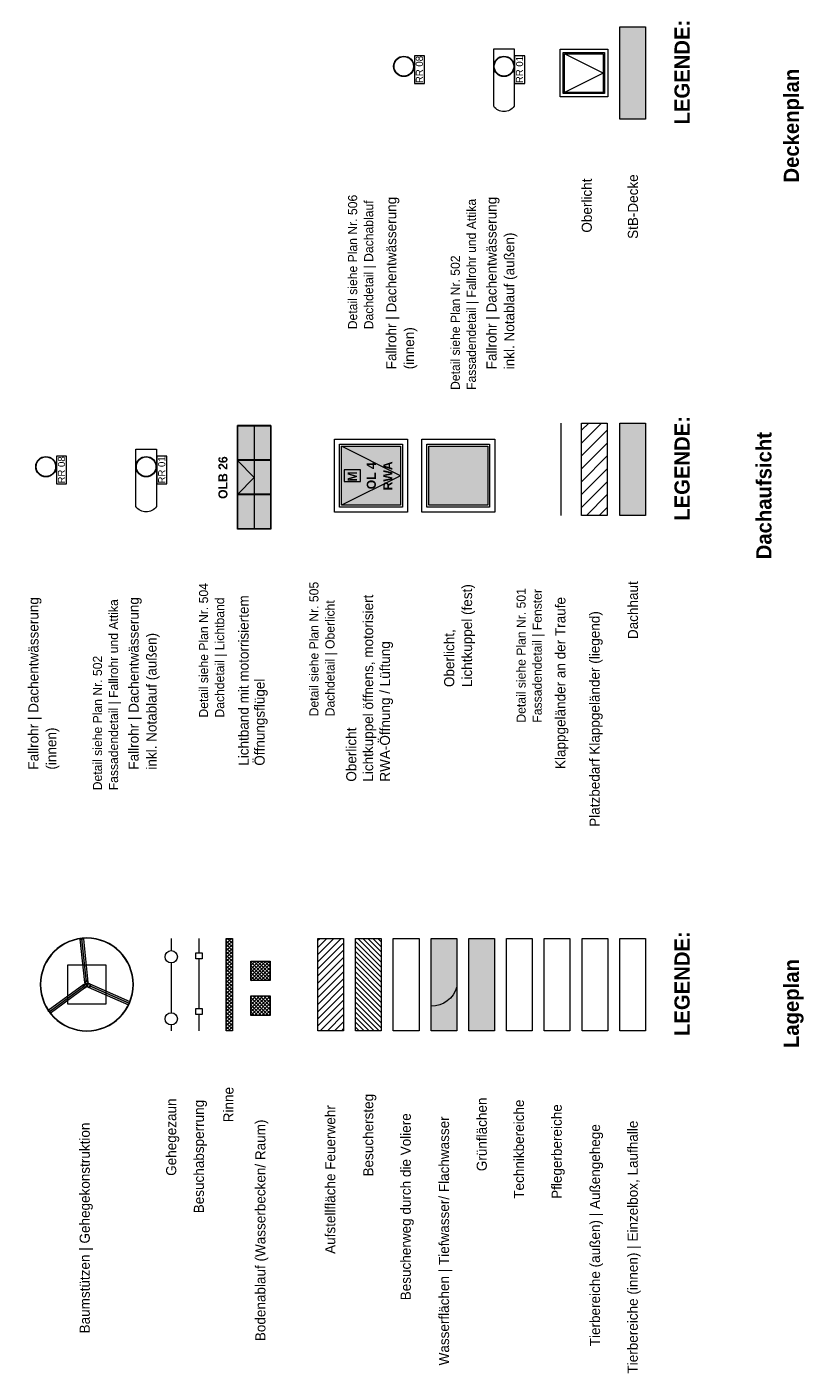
# Model space of a CAD drawing. Extents: x -22247 to 536407, y -187892 to 17509.
# Tile 70 of 75: x 536253 to 536407, y -187668 to -187402. Entities that reach past the tile are written whole.
import ezdxf
from ezdxf.lldxf.tags import DXFTag

# ---------------------------------------------------------------- set-up
doc = ezdxf.new("R2010")
doc.units = 0
doc.header["$LTSCALE"] = 50
doc.layers.get('0').update_dxf_attribs({"lineweight": 25})
doc.styles.add('ERSTELLTER_STIL_2', font='GOTHIC.TTF')
doc.styles.add('ERSTELLTER_STIL_3', font='txt')
tags = doc.linetypes.add('Achse', pattern=[0.004, 0.002, -0.001, 0, -0.001]).pattern_tags.tags
tags[10:11] = [DXFTag(74, 4), DXFTag(75, 0), DXFTag(340, '0'), DXFTag(46, 1.0), DXFTag(50, 0.0), DXFTag(44, 0.0), DXFTag(45, 0.0)]
tags[8:9] = [DXFTag(74, 4), DXFTag(75, 0), DXFTag(340, '0'), DXFTag(46, 1.0), DXFTag(50, 0.0), DXFTag(44, 0.0), DXFTag(45, 0.0)]
tags[6:7] = [DXFTag(74, 4), DXFTag(75, 0), DXFTag(340, '0'), DXFTag(46, 1.0), DXFTag(50, 0.0), DXFTag(44, 0.0), DXFTag(45, 0.0)]
tags[4:5] = [DXFTag(74, 4), DXFTag(75, 0), DXFTag(340, '0'), DXFTag(46, 1.0), DXFTag(50, 0.0), DXFTag(44, 0.0), DXFTag(45, 0.0)]
tags = doc.linetypes.add('Strichlinie', pattern=[0.004, 0.003, -0.001]).pattern_tags.tags
tags[6:7] = [DXFTag(74, 4), DXFTag(75, 0), DXFTag(340, '0'), DXFTag(46, 1.0), DXFTag(50, 0.0), DXFTag(44, 0.0), DXFTag(45, 0.0)]
tags[4:5] = [DXFTag(74, 4), DXFTag(75, 0), DXFTag(340, '0'), DXFTag(46, 1.0), DXFTag(50, 0.0), DXFTag(44, 0.0), DXFTag(45, 0.0)]
tags = doc.linetypes.add('STRICHLINIE_S4', pattern=[0.009, 0.007, -0.002]).pattern_tags.tags
tags[6:7] = [DXFTag(74, 4), DXFTag(75, 0), DXFTag(340, '0'), DXFTag(46, 1.0), DXFTag(50, 0.0), DXFTag(44, 0.0), DXFTag(45, 0.0)]
tags[4:5] = [DXFTag(74, 4), DXFTag(75, 0), DXFTag(340, '0'), DXFTag(46, 1.0), DXFTag(50, 0.0), DXFTag(44, 0.0), DXFTag(45, 0.0)]
tags = doc.linetypes.add('Strichpunktlinie', pattern=[1.340556, 0.705556, -0.352778, 0, -0.282222]).pattern_tags.tags
tags[10:11] = [DXFTag(74, 4), DXFTag(75, 0), DXFTag(340, '0'), DXFTag(46, 1.0), DXFTag(50, 0.0), DXFTag(44, 0.0), DXFTag(45, 0.0)]
tags[8:9] = [DXFTag(74, 4), DXFTag(75, 0), DXFTag(340, '0'), DXFTag(46, 1.0), DXFTag(50, 0.0), DXFTag(44, 0.0), DXFTag(45, 0.0)]
tags[6:7] = [DXFTag(74, 4), DXFTag(75, 0), DXFTag(340, '0'), DXFTag(46, 1.0), DXFTag(50, 0.0), DXFTag(44, 0.0), DXFTag(45, 0.0)]
tags[4:5] = [DXFTag(74, 4), DXFTag(75, 0), DXFTag(340, '0'), DXFTag(46, 1.0), DXFTag(50, 0.0), DXFTag(44, 0.0), DXFTag(45, 0.0)]
tags = doc.linetypes.add('Untersicht', pattern=[0.4, 0.3, -0.1]).pattern_tags.tags
tags[6:7] = [DXFTag(74, 4), DXFTag(75, 0), DXFTag(340, '0'), DXFTag(46, 1.0), DXFTag(50, 0.0), DXFTag(44, 0.0), DXFTag(45, 0.0)]
tags[4:5] = [DXFTag(74, 4), DXFTag(75, 0), DXFTag(340, '0'), DXFTag(46, 1.0), DXFTag(50, 0.0), DXFTag(44, 0.0), DXFTag(45, 0.0)]
tags = doc.linetypes.add('Wipeout_Contour', pattern=[1, 0, -1]).pattern_tags.tags
tags[6:7] = [DXFTag(74, 4), DXFTag(75, 0), DXFTag(340, '0'), DXFTag(46, 1.0), DXFTag(50, 0.0), DXFTag(44, 0.0), DXFTag(45, 0.0)]
tags[4:5] = [DXFTag(74, 4), DXFTag(75, 0), DXFTag(340, '0'), DXFTag(46, 1.0), DXFTag(50, 0.0), DXFTag(44, 0.0), DXFTag(45, 0.0)]
tags = doc.linetypes.add('Öffnungslinie Tür Fenster', pattern=[0.46, 0.3, -0.16]).pattern_tags.tags
tags[6:7] = [DXFTag(74, 4), DXFTag(75, 0), DXFTag(340, '0'), DXFTag(46, 1.0), DXFTag(50, 0.0), DXFTag(44, 0.0), DXFTag(45, 0.0)]
tags[4:5] = [DXFTag(74, 4), DXFTag(75, 0), DXFTag(340, '0'), DXFTag(46, 1.0), DXFTag(50, 0.0), DXFTag(44, 0.0), DXFTag(45, 0.0)]
pattern_1 = [(45, (536376.9171, -187307.3617), (-0.3535534, 0.3535534), []), (135, (536376.9171, -187307.3617), (0.3535534, 0.3535534), [])]

# ---------------------------------------------------------------- blocks, each defined once
blk = doc.blocks.new('Verdeckungsfläche_A06WTXDV1A', base_point=(536278.74, -187492.39))
at = {"color": 154, "linetype": 'Wipeout_Contour', "lineweight": 18, "ltscale": 2.982215, "true_color": 0x0051a8}
for p, q in [((536278.74, -187486.92), (536278.74, -187492.39)), ((536280.73, -187486.92), (536278.74, -187486.92)), ((536280.73, -187492.39), (536280.73, -187486.92)), ((536278.74, -187492.39), (536280.73, -187492.39))]:
    blk.add_line(p, q, dxfattribs=at)
blk = doc.blocks.new('Verdeckungsfläche_A06WTXDX1A', base_point=(536258.91, -187492.39))
at = {"color": 154, "linetype": 'Wipeout_Contour', "lineweight": 18, "ltscale": 2.982117, "true_color": 0x0051a8}
for p, q in [((536258.91, -187486.92), (536258.91, -187492.39)), ((536260.89, -187486.92), (536258.91, -187486.92)), ((536260.89, -187492.39), (536260.89, -187486.92)), ((536258.91, -187492.39), (536260.89, -187492.39))]:
    blk.add_line(p, q, dxfattribs=at)
blk = doc.blocks.new('Verdeckungsfläche_A06WTXDY1A', base_point=(536349.59, -187413.14))
at = {"color": 154, "linetype": 'Wipeout_Contour', "lineweight": 18, "ltscale": 2.982429, "true_color": 0x0051a8}
for p, q in [((536349.59, -187407.68), (536349.59, -187413.14)), ((536351.58, -187407.68), (536349.59, -187407.68)), ((536351.58, -187413.14), (536351.58, -187407.68)), ((536349.59, -187413.14), (536351.58, -187413.14))]:
    blk.add_line(p, q, dxfattribs=at)
blk = doc.blocks.new('Verdeckungsfläche_A06WTXDZ1A', base_point=(536329.75, -187413.14))
at = {"color": 154, "linetype": 'Wipeout_Contour', "lineweight": 18, "ltscale": 2.98233, "true_color": 0x0051a8}
for p, q in [((536329.75, -187407.68), (536329.75, -187413.14)), ((536331.74, -187407.68), (536329.75, -187407.68)), ((536331.74, -187413.14), (536331.74, -187407.68)), ((536329.75, -187413.14), (536331.74, -187413.14))]:
    blk.add_line(p, q, dxfattribs=at)

msp = doc.modelspace()

# ---------------------------------------------------------------- hatches: boundary and pattern name
at = {"linetype": 'Continuous', "lineweight": 0, "ltscale": 0.00028561, "true_color": 0x292929}
msp.add_hatch(color=250, dxfattribs=at).paths.add_polyline_path([(536375.5, -187401.97), (536375.5, -187420.24), (536370.4, -187420.24), (536370.4, -187401.97)])
at = {"linetype": 'Continuous', "lineweight": 18, "ltscale": 0.00105, "true_color": 0x0051a8}
h = msp.add_hatch(color=154, dxfattribs=at)
h.paths.add_polyline_path([(536327.64, -187407.75, 1), (536327.64, -187411.8, 1)])
h.paths.add_polyline_path([(536327.64, -187407.85, -1), (536327.64, -187411.7, -1)], flags=0)
h = msp.add_hatch(color=154, dxfattribs=at)
h.paths.add_polyline_path([(536347.48, -187407.75, 1), (536347.48, -187411.8, 1)])
h.paths.add_polyline_path([(536347.48, -187407.85, -1), (536347.48, -187411.7, -1)], flags=0)
at = {"linetype": 'Continuous', "lineweight": 18, "ltscale": 5.2488e-06, "true_color": 0x7381a8}
for points in [[(536298.01, -187501.4), (536298.01, -187480.87), (536294.7, -187480.87), (536294.7, -187501.4)], [(536298.01, -187501.4), (536298.01, -187480.87), (536301.33, -187480.87), (536301.33, -187501.4)]]:
    msp.add_hatch(color=163, dxfattribs=at).paths.add_polyline_path(points)
at = {"linetype": 'Continuous', "lineweight": 18, "ltscale": 0.00105, "true_color": 0xffa8a8}
h = msp.add_hatch(dxfattribs=at)
h.set_pattern_fill('MW_Ziegel_0014', color=21, scale=1000, style=0, pattern_type=2)
h.set_pattern_definition([(45, (536376.9171, -187307.3617), (-1.272792, 1.272792), [])])
h.paths.add_polyline_path([(536367.94, -187480.4), (536367.94, -187498.67), (536362.85, -187498.67), (536362.85, -187480.4)])
at = {"linetype": 'Continuous', "lineweight": 0, "ltscale": 0.00028561, "true_color": 0x2f2f2f}
msp.add_hatch(color=250, dxfattribs=at).paths.add_polyline_path([(536375.5, -187480.4), (536375.5, -187498.67), (536370.4, -187498.67), (536370.4, -187480.4)])
at = {"linetype": 'Continuous', "lineweight": 18, "ltscale": 0.00105, "true_color": 0x0051a8}
h = msp.add_hatch(color=154, dxfattribs=at)
h.paths.add_polyline_path([(536256.79, -187486.99, 1), (536256.79, -187491.04, 1)])
h.paths.add_polyline_path([(536256.79, -187487.09, -1), (536256.79, -187490.94, -1)], flags=0)
h = msp.add_hatch(color=154, dxfattribs=at)
h.paths.add_polyline_path([(536276.63, -187486.99, 1), (536276.63, -187491.04, 1)])
h.paths.add_polyline_path([(536276.63, -187487.09, -1), (536276.63, -187490.94, -1)], flags=0)
at = {"linetype": 'Continuous', "lineweight": 18, "ltscale": 0.00105, "true_color": 0x7381a8}
for points in [[(536327, -187484.95), (536315.3, -187484.95), (536315.3, -187496.64), (536327, -187496.64)], [(536344.27, -187484.95), (536332.58, -187484.95), (536332.58, -187496.64), (536344.27, -187496.64)]]:
    msp.add_hatch(color=163, dxfattribs=at).paths.add_polyline_path(points)
at = {"linetype": 'Continuous', "lineweight": 0, "ltscale": 0.00028561, "true_color": 0x1f1f1f}
h = msp.add_hatch(color=250, dxfattribs=at)
h.paths.add_polyline_path([(536264.89, -187582.29, 1), (536264.89, -187600.72, 1)])
h.paths.add_polyline_path([(536264.89, -187600.65, -1), (536264.89, -187582.36, -1)], flags=0)
at = {"linetype": 'Continuous', "lineweight": 0, "ltscale": 0.00028561, "true_color": 0x0f0f0f}
for points in [[(536263.74, -187582.48), (536263.58, -187582.52), (536263.62, -187582.52), (536263.76, -187582.48), (536264.06, -187582.44), (536264.22, -187582.45), (536264.26, -187582.45), (536264.08, -187582.44)], [(536264.26, -187582.45), (536264.22, -187582.45), (536264.07, -187582.49), (536263.77, -187582.52), (536263.62, -187582.52), (536263.58, -187582.52), (536263.75, -187582.53), (536264.09, -187582.49)], [(536263.58, -187582.52), (536264.5, -187591.08), (536264.71, -187591.36), (536263.75, -187582.53)], [(536263.76, -187582.48), (536263.62, -187582.52), (536263.77, -187582.52)], [(536263.75, -187582.53), (536264.71, -187591.36), (536265.04, -187591.32), (536264.09, -187582.49)], [(536264.07, -187582.49), (536264.06, -187582.44), (536263.76, -187582.48), (536263.77, -187582.52)], [(536264.22, -187582.45), (536264.06, -187582.44), (536264.07, -187582.49)], [(536264.09, -187582.49), (536265.04, -187591.32), (536265.18, -187591.01), (536264.26, -187582.45)], [(536257.34, -187596.82), (536264.66, -187591.47), (536264.32, -187591.5), (536257.25, -187596.67)], [(536257.54, -187597.09), (536264.86, -187591.74), (536264.66, -187591.47), (536257.34, -187596.82)], [(536257.65, -187597.22), (536264.72, -187592.05), (536264.86, -187591.74), (536257.54, -187597.09)], [(536273.34, -187595.05), (536265.11, -187591.42), (536264.98, -187591.73), (536273.2, -187595.36)], [(536273.2, -187595.36), (536264.98, -187591.73), (536265.18, -187592.01), (536273.12, -187595.51)], [(536273.39, -187594.89), (536265.45, -187591.38), (536265.11, -187591.42), (536273.34, -187595.05)]]:
    msp.add_hatch(color=250, dxfattribs=at).paths.add_polyline_path(points)
at = {"linetype": 'Continuous', "lineweight": 18, "ltscale": 0.00105, "true_color": 0xe6c299}
h = msp.add_hatch(dxfattribs=at)
h.set_pattern_fill('Gußasphalt_0014', color=31, scale=1000, style=0, pattern_type=2)
h.set_pattern_definition(pattern_1)
h.paths.add_polyline_path([(536293.74, -187600.65), (536293.74, -187582.38), (536292.48, -187582.38), (536292.48, -187600.65)])
at = {"linetype": 'Continuous', "lineweight": 18, "ltscale": 0.00105, "true_color": 0x00a800}
h = msp.add_hatch(dxfattribs=at)
h.set_pattern_fill('Hochlochziegel_0014', color=94, scale=1000, style=0, pattern_type=2)
h.set_pattern_definition([(45, (536313.1731, -187591.5119), (-0.70711, 0.70711), [])])
h.paths.add_polyline_path([(536315.72, -187582.38), (536315.72, -187600.65), (536310.63, -187600.65), (536310.63, -187582.38)])
at = {"linetype": 'Continuous', "lineweight": 18, "ltscale": 0.00105, "true_color": 0xe6d499}
h = msp.add_hatch(dxfattribs=at)
h.set_pattern_fill('Holz_Schalung_stehend_10_40', color=41, scale=1000, style=0, pattern_type=2)
h.set_pattern_definition([(135, (536320.6451, -187591.5119), (-1, 1e-16), [])])
h.paths.add_polyline_path([(536323.19, -187582.38), (536323.19, -187600.65), (536318.1, -187600.65), (536318.1, -187582.38)])
at = {"linetype": 'Continuous', "lineweight": 0, "ltscale": 1.42805e-06, "true_color": 0x253737}
msp.add_hatch(color=250, dxfattribs=at).paths.add_polyline_path([(536338.14, -187582.38), (536338.14, -187591.96, -0.349802), (536333.04, -187595.78), (536333.04, -187582.38)])
at = {"linetype": 'Continuous', "lineweight": 0, "ltscale": 0.00028561, "true_color": 0x1c2a2a}
msp.add_hatch(color=250, dxfattribs=at).paths.add_polyline_path([(536338.14, -187582.38), (536338.14, -187600.65), (536333.04, -187600.65), (536333.04, -187582.38)])
at = {"linetype": 'Continuous', "lineweight": 0, "ltscale": 0.00028561, "true_color": 0x39432d}
msp.add_hatch(color=79, dxfattribs=at).paths.add_polyline_path([(536345.61, -187582.38), (536345.61, -187600.65), (536340.52, -187600.65), (536340.52, -187582.38)])
at = {"linetype": 'Continuous', "lineweight": 18, "ltscale": 0.00105, "true_color": 0x0089cd}
h = msp.add_hatch(dxfattribs=at)
h.set_pattern_fill('Gußasphalt_0014', color=142, scale=1000, style=0, pattern_type=2)
h.set_pattern_definition(pattern_1)
h.paths.add_polyline_path([(536301.21, -187590.72), (536301.21, -187586.87), (536297.36, -187586.87), (536297.36, -187590.72)])
at = {"linetype": 'Continuous', "lineweight": 18, "ltscale": 0.00105, "true_color": 0xcd8900}
h = msp.add_hatch(dxfattribs=at)
h.set_pattern_fill('Gußasphalt_0014', color=42, scale=1000, style=0, pattern_type=2)
h.set_pattern_definition(pattern_1)
h.paths.add_polyline_path([(536301.21, -187597.61), (536301.21, -187593.76), (536297.36, -187593.76), (536297.36, -187597.61)])

# ---------------------------------------------------------------- linework, layer by layer
at = {"color": 253, "linetype": 'Strichlinie', "lineweight": 18, "ltscale": 0.00105, "true_color": 0x9f9f9f}
for p, q in [((536359.23, -187415.17), (536359.23, -187407.03)), ((536359.23, -187415.17), (536359.23, -187407.03)), ((536359.23, -187407.03), (536367.37, -187407.03)), ((536367.37, -187407.03), (536367.37, -187415.17)), ((536367.37, -187407.03), (536367.37, -187415.17)), ((536367.13, -187411.1), (536359.47, -187407.27)), ((536367.13, -187411.1), (536359.47, -187414.93)), ((536367.37, -187415.17), (536359.23, -187415.17)), ((536367.37, -187415.17), (536359.23, -187415.17))]:
    msp.add_line(p, q, dxfattribs=at)
at = {"color": 7, "linetype": 'Continuous', "lineweight": 18, "ltscale": 0.00105}
for p, q in [((536298.01, -187480.87), (536294.7, -187480.87)), ((536294.7, -187480.87), (536294.7, -187480.98)), ((536298.01, -187480.98), (536294.7, -187480.98)), ((536294.7, -187487.67), (536294.7, -187480.98)), ((536294.75, -187480.98), (536294.75, -187487.67)), ((536301.33, -187480.87), (536298.01, -187480.87)), ((536298.01, -187480.87), (536298.01, -187480.98)), ((536298.01, -187480.98), (536298.01, -187487.67)), ((536301.33, -187480.98), (536298.01, -187480.98)), ((536301.28, -187480.98), (536301.28, -187487.67)), ((536301.33, -187480.87), (536301.33, -187480.98)), ((536301.33, -187480.98), (536301.33, -187487.67)), ((536298.01, -187487.67), (536294.7, -187487.67)), ((536294.7, -187487.67), (536294.7, -187487.79)), ((536298.01, -187487.79), (536294.7, -187487.79)), ((536294.7, -187494.48), (536294.7, -187487.79)), ((536294.75, -187487.79), (536294.75, -187494.48)), ((536301.33, -187487.67), (536298.01, -187487.67)), ((536298.01, -187487.67), (536298.01, -187487.79)), ((536298.01, -187487.79), (536298.01, -187494.48)), ((536301.33, -187487.79), (536298.01, -187487.79)), ((536301.28, -187487.79), (536301.28, -187494.48)), ((536301.33, -187487.67), (536301.33, -187487.79)), ((536301.33, -187487.79), (536301.33, -187494.48)), ((536298.01, -187494.48), (536294.7, -187494.48)), ((536294.7, -187494.48), (536294.7, -187494.6)), ((536298.01, -187494.6), (536294.7, -187494.6)), ((536294.7, -187501.29), (536294.7, -187494.6)), ((536294.75, -187494.6), (536294.75, -187501.29)), ((536301.33, -187494.48), (536298.01, -187494.48)), ((536298.01, -187494.48), (536298.01, -187494.6)), ((536298.01, -187494.6), (536298.01, -187501.29)), ((536301.33, -187494.6), (536298.01, -187494.6)), ((536301.28, -187494.6), (536301.28, -187501.29)), ((536301.33, -187494.48), (536301.33, -187494.6)), ((536301.33, -187494.6), (536301.33, -187501.29)), ((536298.01, -187501.29), (536294.7, -187501.29)), ((536294.7, -187501.29), (536294.7, -187501.4)), ((536298.01, -187501.4), (536294.7, -187501.4)), ((536301.33, -187501.29), (536298.01, -187501.29)), ((536298.01, -187501.29), (536298.01, -187501.4)), ((536301.33, -187501.4), (536298.01, -187501.4)), ((536301.33, -187501.29), (536301.33, -187501.4))]:
    msp.add_line(p, q, dxfattribs=at)
at = {"color": 7, "linetype": 'STRICHLINIE_S4', "lineweight": 18, "ltscale": 0.00105}
msp.add_line((536358.74, -187480.4), (536358.74, -187498.67), dxfattribs=at)
at = {"color": 7, "linetype": 'Continuous', "lineweight": 13, "ltscale": 0.00028561}
for p, q in [((536314.93, -187497.01), (536314.93, -187484.57)), ((536314.93, -187484.57), (536327.37, -187484.57)), ((536327.37, -187484.57), (536327.37, -187497.01)), ((536332.2, -187497.01), (536332.2, -187484.57)), ((536332.2, -187484.57), (536344.64, -187484.57)), ((536344.64, -187484.57), (536344.64, -187497.01)), ((536327.37, -187497.01), (536314.93, -187497.01)), ((536344.64, -187497.01), (536332.2, -187497.01)), ((536281.61, -187582.38), (536281.61, -187584.8)), ((536281.61, -187587.23), (536281.61, -187597.08)), ((536281.61, -187599.5), (536281.61, -187600.65))]:
    msp.add_line(p, q, dxfattribs=at)
at = {"color": 7, "linetype": 'Achse', "lineweight": 13, "ltscale": 0.00028561}
for p, q in [((536314.93, -187497.01), (536314.93, -187484.57)), ((536314.93, -187484.57), (536327.37, -187484.57)), ((536327, -187490.79), (536315.3, -187484.95)), ((536327.37, -187484.57), (536327.37, -187497.01)), ((536332.2, -187497.01), (536332.2, -187484.57)), ((536332.2, -187484.57), (536344.64, -187484.57)), ((536344.64, -187484.57), (536344.64, -187497.01)), ((536327, -187490.79), (536315.3, -187496.64)), ((536327.37, -187497.01), (536314.93, -187497.01)), ((536344.64, -187497.01), (536332.2, -187497.01))]:
    msp.add_line(p, q, dxfattribs=at)
at = {"color": 253, "linetype": 'Continuous', "lineweight": 18, "ltscale": 0.00105, "true_color": 0x9f9f9f}
for p, q in [((536263.74, -187582.48), (536263.58, -187582.52)), ((536263.58, -187582.52), (536263.62, -187582.52)), ((536264.5, -187591.08), (536263.58, -187582.52)), ((536263.58, -187582.52), (536263.75, -187582.53)), ((536263.76, -187582.48), (536263.62, -187582.52)), ((536263.77, -187582.52), (536263.62, -187582.52)), ((536264.08, -187582.44), (536263.74, -187582.48)), ((536264.09, -187582.49), (536263.75, -187582.53)), ((536264.06, -187582.44), (536263.76, -187582.48)), ((536264.07, -187582.49), (536263.77, -187582.52)), ((536264.06, -187582.44), (536264.22, -187582.45)), ((536264.22, -187582.45), (536264.07, -187582.49)), ((536264.08, -187582.44), (536264.26, -187582.45)), ((536264.09, -187582.49), (536264.26, -187582.45)), ((536264.22, -187582.45), (536264.26, -187582.45)), ((536265.18, -187591.01), (536264.26, -187582.45)), ((536265.18, -187591.01), (536265.04, -187591.32)), ((536264.32, -187591.5), (536257.25, -187596.67)), ((536264.72, -187592.05), (536257.65, -187597.22)), ((536264.32, -187591.5), (536264.66, -187591.47)), ((536264.71, -187591.36), (536264.5, -187591.08)), ((536264.66, -187591.47), (536264.86, -187591.74)), ((536265.04, -187591.32), (536264.71, -187591.36)), ((536264.86, -187591.74), (536264.72, -187592.05)), ((536264.98, -187591.73), (536265.11, -187591.42)), ((536265.18, -187592.01), (536264.98, -187591.73)), ((536265.11, -187591.42), (536265.45, -187591.38)), ((536265.18, -187592.01), (536273.12, -187595.51)), ((536265.45, -187591.38), (536273.39, -187594.89)), ((536273.2, -187595.36), (536273.12, -187595.51)), ((536273.2, -187595.36), (536273.34, -187595.05)), ((536273.34, -187595.05), (536273.39, -187594.89)), ((536257.34, -187596.82), (536257.25, -187596.67)), ((536257.34, -187596.82), (536257.54, -187597.09)), ((536257.54, -187597.09), (536257.65, -187597.22))]:
    msp.add_line(p, q, dxfattribs=at)
at = {"color": 253, "linetype": 'Strichpunktlinie', "lineweight": 18, "ltscale": 5.2488e-06, "true_color": 0x9f9f9f}
for p, q in [((536264.84, -187591.05), (536263.92, -187582.48)), ((536264.52, -187591.78), (536257.45, -187596.95)), ((536265.32, -187591.69), (536273.25, -187595.2))]:
    msp.add_line(p, q, dxfattribs=at)
at = {"color": 44, "linetype": 'Continuous', "lineweight": 18, "ltscale": 0.00105, "true_color": 0xa87300}
for p, q in [((536287.09, -187582.38), (536287.09, -187585.24)), ((536287.09, -187586.44), (536287.09, -187596.22)), ((536287.09, -187597.43), (536287.09, -187600.65))]:
    msp.add_line(p, q, dxfattribs=at)
at = {"color": 7, "linetype": 'Continuous', "lineweight": 13, "ltscale": 0.00028561}
for points in [[(536375.5, -187401.97), (536375.5, -187420.24), (536370.4, -187420.24), (536370.4, -187401.97)], [(536375.5, -187480.4), (536375.5, -187498.67), (536370.4, -187498.67), (536370.4, -187480.4)], [(536328.36, -187483.58), (536328.36, -187498.01), (536313.94, -187498.01), (536313.94, -187483.58)], [(536345.64, -187483.58), (536345.64, -187498.01), (536331.21, -187498.01), (536331.21, -187483.58)], [(536327, -187484.95), (536327, -187496.64), (536315.3, -187496.64), (536315.3, -187484.95)], [(536344.27, -187484.95), (536344.27, -187496.64), (536332.58, -187496.64), (536332.58, -187484.95)], [(536315.84, -187489.65), (536315.84, -187491.94), (536319.07, -187491.94), (536319.07, -187489.65), (536315.84, -187489.65)], [(536323.19, -187582.38), (536323.19, -187600.65), (536318.1, -187600.65), (536318.1, -187582.38)], [(536330.66, -187582.38), (536330.66, -187600.65), (536325.57, -187600.65), (536325.57, -187582.38)]]:
    msp.add_lwpolyline(points, close=True, dxfattribs=at)
at = {"color": 154, "linetype": 'Untersicht', "lineweight": 18, "ltscale": 5.2488e-06, "true_color": 0x0051a8}
for points in [[(536349.5, -187406.3), (536349.5, -187417.67, -0.513908), (536345.44, -187417.67), (536345.44, -187406.3)], [(536278.66, -187485.54), (536278.66, -187496.91, -0.513908), (536274.59, -187496.91), (536274.59, -187485.54)]]:
    msp.add_lwpolyline(points, format="xyb", close=True, dxfattribs=at)
at = {"color": 253, "linetype": 'Strichlinie', "lineweight": 18, "ltscale": 0.00105, "true_color": 0x9f9f9f}
for points in [[(536368.02, -187406.38), (536368.02, -187415.82), (536358.58, -187415.82), (536358.58, -187406.38)], [(536367.13, -187407.27), (536367.13, -187414.93), (536359.47, -187414.93), (536359.47, -187407.27)]]:
    msp.add_lwpolyline(points, close=True, dxfattribs=at)
at = {"color": 154, "linetype": 'Continuous', "lineweight": 18, "ltscale": 0.00105, "true_color": 0x0051a8}
for points in [[(536327.64, -187407.75, -1), (536327.64, -187411.8, -1)], [(536327.64, -187407.85, -1), (536327.64, -187411.7, -1)], [(536347.48, -187407.75, -1), (536347.48, -187411.8, -1)], [(536347.48, -187407.85, -1), (536347.48, -187411.7, -1)], [(536256.79, -187486.99, -1), (536256.79, -187491.04, -1)], [(536256.79, -187487.09, -1), (536256.79, -187490.94, -1)], [(536276.63, -187486.99, -1), (536276.63, -187491.04, -1)], [(536276.63, -187487.09, -1), (536276.63, -187490.94, -1)]]:
    msp.add_lwpolyline(points, format="xyb", close=True, dxfattribs=at)
at = {"color": 7, "linetype": 'Continuous', "lineweight": 18, "ltscale": 0.00105}
msp.add_lwpolyline([(536301.33, -187501.4), (536294.7, -187501.4), (536294.7, -187480.87), (536301.33, -187480.87)], close=True, dxfattribs=at)
at = {"color": 8, "linetype": 'Continuous', "lineweight": 18, "ltscale": 0.00105, "true_color": 0x808080}
msp.add_lwpolyline([(536367.94, -187480.4), (536367.94, -187498.67), (536362.85, -187498.67), (536362.85, -187480.4)], close=True, dxfattribs=at)
at = {"color": 7, "linetype": 'Untersicht', "lineweight": 13, "ltscale": 1.42805e-06}
for points in [[(536298.01, -187491.13), (536294.7, -187487.79)], [(536294.7, -187494.49), (536298.01, -187491.13)]]:
    msp.add_lwpolyline(points, dxfattribs=at)
at = {"color": 8, "linetype": 'Continuous', "lineweight": 18, "ltscale": 0.00105, "true_color": 0x808080}
for points in [[(536264.89, -187582.29, 1), (536264.89, -187600.72, 1)], [(536264.89, -187582.36, 1), (536264.89, -187600.65, 1)]]:
    msp.add_lwpolyline(points, format="xyb", close=True, dxfattribs=at)
at = {"color": 31, "linetype": 'Continuous', "lineweight": 18, "ltscale": 0.00105, "true_color": 0xe6c299}
msp.add_lwpolyline([(536293.74, -187600.65), (536292.48, -187600.65), (536292.48, -187582.38), (536293.74, -187582.38)], close=True, dxfattribs=at)
at = {"color": 251, "linetype": 'Continuous', "lineweight": 18, "ltscale": 0.00105, "true_color": 0x5f5f5f}
for points in [[(536315.72, -187582.38), (536315.72, -187600.65), (536310.63, -187600.65), (536310.63, -187582.38)], [(536338.14, -187582.38), (536338.14, -187600.65), (536333.04, -187600.65), (536333.04, -187582.38)], [(536345.61, -187582.38), (536345.61, -187600.65), (536340.52, -187600.65), (536340.52, -187582.38)], [(536353.08, -187582.38), (536353.08, -187600.65), (536347.99, -187600.65), (536347.99, -187582.38)], [(536360.55, -187582.38), (536360.55, -187600.65), (536355.46, -187600.65), (536355.46, -187582.38)], [(536368.02, -187582.38), (536368.02, -187600.65), (536362.93, -187600.65), (536362.93, -187582.38)], [(536375.5, -187582.38), (536375.5, -187600.65), (536370.4, -187600.65), (536370.4, -187582.38)]]:
    msp.add_lwpolyline(points, close=True, dxfattribs=at)
at = {"color": 251, "linetype": 'Öffnungslinie Tür Fenster', "lineweight": 18, "ltscale": 5.2488e-06, "true_color": 0x5f5f5f}
msp.add_lwpolyline([(536338.14, -187582.38), (536338.14, -187591.96, -0.349802), (536333.04, -187595.78), (536333.04, -187582.38)], format="xyb", close=True, dxfattribs=at)
at = {"color": 44, "linetype": 'Continuous', "lineweight": 18, "ltscale": 0.00105, "true_color": 0xa87300}
for points in [[(536287.69, -187585.24), (536287.69, -187586.44), (536286.48, -187586.44), (536286.48, -187585.24)], [(536287.69, -187596.22), (536287.69, -187597.43), (536286.48, -187597.43), (536286.48, -187596.22)]]:
    msp.add_lwpolyline(points, close=True, dxfattribs=at)
at = {"color": 9, "linetype": 'Öffnungslinie Tür Fenster', "lineweight": 13, "ltscale": 1.42805e-06, "true_color": 0xc0c0c0}
for points in [[(536268.73, -187587.66), (536261.04, -187587.67)], [(536261.04, -187587.67), (536261.06, -187595.35)], [(536268.74, -187595.34), (536268.73, -187587.66)], [(536261.06, -187595.35), (536268.74, -187595.34)]]:
    msp.add_lwpolyline(points, dxfattribs=at)
at = {"color": 142, "linetype": 'Continuous', "lineweight": 18, "ltscale": 0.00105, "true_color": 0x0089cd}
msp.add_lwpolyline([(536301.21, -187590.72), (536297.36, -187590.72), (536297.36, -187586.87), (536301.21, -187586.87)], close=True, dxfattribs=at)
at = {"color": 42, "linetype": 'Continuous', "lineweight": 18, "ltscale": 0.00105, "true_color": 0xcd8900}
msp.add_lwpolyline([(536301.21, -187597.61), (536297.36, -187597.61), (536297.36, -187593.76), (536301.21, -187593.76)], close=True, dxfattribs=at)
at = {"color": 7, "linetype": 'Continuous', "lineweight": 13, "ltscale": 0.00028561}
for centre in [(536281.61, -187586.01), (536281.61, -187598.29)]:
    msp.add_circle(centre, 1.21, dxfattribs=at)
for centre, radius, start, end in [((536264.84, -187591.05), 0.341, 75.969, 255.969), ((536264.84, -187591.05), 0.318, 75.969, 255.969), ((536264.84, -187591.05), 0.341, 255.969, 75.969), ((536264.84, -187591.05), 0.318, 255.969, 75.969), ((536264.52, -187591.78), 0.341, 75.969, 255.969), ((536264.52, -187591.78), 0.318, 75.969, 255.969), ((536264.52, -187591.78), 0.341, 255.969, 75.969), ((536264.52, -187591.78), 0.318, 255.969, 75.969), ((536265.31, -187591.69), 0.341, 75.969, 255.969), ((536265.31, -187591.69), 0.318, 75.969, 255.969), ((536265.31, -187591.69), 0.341, 255.969, 75.969), ((536265.31, -187591.69), 0.318, 255.969, 75.969)]:
    msp.add_arc(centre, radius, start, end, dxfattribs=at)

# ---------------------------------------------------------------- block references
at = {"color": 154, "linetype": 'Wipeout_Contour', "lineweight": 18, "ltscale": 2.98233, "true_color": 0x0051a8}
msp.add_blockref('Verdeckungsfläche_A06WTXDZ1A', (536329.75, -187413.14), dxfattribs=at)
at = {"color": 154, "linetype": 'Wipeout_Contour', "lineweight": 18, "ltscale": 2.982429, "true_color": 0x0051a8}
msp.add_blockref('Verdeckungsfläche_A06WTXDY1A', (536349.59, -187413.14), dxfattribs=at)
at = {"color": 154, "linetype": 'Wipeout_Contour', "lineweight": 18, "ltscale": 2.982117, "true_color": 0x0051a8}
msp.add_blockref('Verdeckungsfläche_A06WTXDX1A', (536258.91, -187492.39), dxfattribs=at)
at = {"color": 154, "linetype": 'Wipeout_Contour', "lineweight": 18, "ltscale": 2.982215, "true_color": 0x0051a8}
msp.add_blockref('Verdeckungsfläche_A06WTXDV1A', (536278.74, -187492.39), dxfattribs=at)

# ---------------------------------------------------------------- texts
at = {"color": 7, "linetype": 'Continuous', "lineweight": 13, "ltscale": 0.00028561, "rotation": 90}
for s, insert, char_height, attachment_point, style in [('\\A1;{\\fCentury Gothic|b1|i0|c0|p0;\\W1;LEGENDE:}', (536381.24, -187421.28), 3, 1, 'ERSTELLTER_STIL_3'), ('\\A1;{\\fCentury Gothic|b1|i0|c0|p0;\\W1;Deckenplan}', (536402.88, -187432.77), 3, 1, 'ERSTELLTER_STIL_3'), ('\\A1;{\\fCentury Gothic|b0|i0|c0|p0;\\W1;Oberlicht}', (536362.87, -187442.68), 2, 1, 'ERSTELLTER_STIL_2'), ('\\A1;{\\fCentury Gothic|b0|i0|c0|p0;\\W1;StB-Decke}', (536372.01, -187443.92), 2, 1, 'ERSTELLTER_STIL_2'), ('\\A1;{\\fCentury Gothic|b1|i0|c0|p0;\\W1;LEGENDE:}', (536381.24, -187499.71), 3, 1, 'ERSTELLTER_STIL_3'), ('\\A1;{\\fCentury Gothic|b1|i0|c0|p0;\\W1;Dachaufsicht\\P\\fCentury Gothic|b1|i0|c0|p0;\\W1;}', (536397.44, -187507.34), 3, 1, 'ERSTELLTER_STIL_3'), ('\\A1;{\\fCentury Gothic|b1|i0|c0|p0;\\W1;OLB 26}', (536290.93, -187491.17), 1.8, 2, 'ERSTELLTER_STIL_3'), ('\\A1;{\\fCentury Gothic|b1|i0|c0|p0;\\W1;OL 4}', (536320.31, -187493.49), 1.8, 1, 'ERSTELLTER_STIL_3'), ('\\A1;{\\fCentury Gothic|b1|i0|c0|p0;\\W1;RWA}', (536323.58, -187493.7), 1.8, 1, 'ERSTELLTER_STIL_3'), ('\\A1;{\\fCentury Gothic|b1|i0|c0|p0;\\W1;M}', (536316.55, -187491.94), 1.8, 1, 'ERSTELLTER_STIL_3'), ('\\A1;{\\fCentury Gothic|b0|i0|c0|p0;\\W1;Dachhaut}', (536372.01, -187523.13), 2, 1, 'ERSTELLTER_STIL_2'), ('\\A1;{\\fCentury Gothic|b0|i0|c0|p0;\\W1;Klappgeländer an der T\\fCentury Gothic|b0|i0|c0|p0;\\W1;raufe}', (536357.65, -187548.85), 2, 1, 'ERSTELLTER_STIL_2'), ('\\A1;{\\fCentury Gothic|b0|i0|c0|p0;\\W1;Platzbedarf Klappgeländer (liegend) }', (536364.43, -187560.28), 2, 1, 'ERSTELLTER_STIL_2'), ('\\A1;{\\fCentury Gothic|b1|i0|c0|p0;\\W1;LEGENDE:}', (536381.24, -187601.69), 3, 1, 'ERSTELLTER_STIL_3'), ('\\A1;{\\fCentury Gothic|b1|i0|c0|p0;\\W1;Lageplan}', (536402.88, -187604.08), 3, 1, 'ERSTELLTER_STIL_3'), ('\\A1;{\\fCentury Gothic|b0|i0|c0|p0;\\W1;Rinne}', (536292.94, -187618.77), 2, 4, 'ERSTELLTER_STIL_2'), ('\\A1;{\\fCentury Gothic|b0|i0|c0|p0;\\W1;Besuchersteg}', (536319.6, -187629.5), 2, 1, 'ERSTELLTER_STIL_2'), ('\\A1;{\\fCentury Gothic|b0|i0|c0|p0;\\W1;Gehegezaun}', (536281.89, -187629.37), 2, 4, 'ERSTELLTER_STIL_2'), ('\\A1;{\\fCentury Gothic|b0|i0|c0|p0;\\W1;Besuchabsperrung}', (536287.37, -187636.78), 2, 4, 'ERSTELLTER_STIL_2'), ('\\A1;{\\fCentury Gothic|b0|i0|c0|p0;\\W1;Aufstellfläche Feuerwehr}', (536312.08, -187644.82), 2, 1, 'ERSTELLTER_STIL_2'), ('\\A1;{\\fCentury Gothic|b0|i0|c0|p0;\\W1;Besucherweg durch die Voliere}', (536327.03, -187654), 2, 1, 'ERSTELLTER_STIL_2'), ('\\A1;{\\fCentury Gothic|b0|i0|c0|p0;\\W1;Grünflächen}', (536342.08, -187628.45), 2, 1, 'ERSTELLTER_STIL_2'), ('\\A1;{\\fCentury Gothic|b0|i0|c0|p0;\\W1;Technikbereiche}', (536349.44, -187633.9), 2, 1, 'ERSTELLTER_STIL_2'), ('\\A1;{\\fCentury Gothic|b0|i0|c0|p0;\\W1;Pflegerbereiche }', (536356.92, -187633.93), 2, 1, 'ERSTELLTER_STIL_2'), ('\\A1;{\\fCentury Gothic|b0|i0|c0|p0;\\W1;Baumstützen\\fCentury Gothic|b0|i0|c0|p0;\\W1; | Gehegekonstruktion }', (536264.78, -187660.56), 2, 4, 'ERSTELLTER_STIL_2'), ('\\A1;{\\fCentury Gothic|b0|i0|c0|p0;\\W1;Bodenablauf (Wasserbecken/ Raum)}', (536299.55, -187662.09), 2, 4, 'ERSTELLTER_STIL_2'), ('\\A1;{\\fCentury Gothic|b0|i0|c0|p0;\\W1;Wasserflächen | Tiefwasser\\fCentury Gothic|b0|i0|c0|p0;\\W1;/\\fCentury Gothic|b0|i0|c0|p0;\\W1; Flachwasser}', (536334.61, -187666.89), 2, 1, 'ERSTELLTER_STIL_2'), ('\\A1;{\\fCentury Gothic|b0|i0|c0|p0;\\W1;Tierbereiche (\\fCentury Gothic|b0|i0|c0|p0;\\W1;außen\\fCentury Gothic|b0|i0|c0|p0;\\W1;) | \\fCentury Gothic|b0|i0|c0|p0;\\W1;Außengehege}', (536364.5, -187663.1), 2, 1, 'ERSTELLTER_STIL_2'), ('\\A1;{\\fCentury Gothic|b0|i0|c0|p0;\\W1;Tierbereiche\\fCentury Gothic|b0|i0|c0|p0;\\W1; (innen)\\fCentury Gothic|b0|i0|c0|p0;\\W1; | Einzelbox, Laufhalle}', (536371.97, -187668.5), 2, 1, 'ERSTELLTER_STIL_2')]:
    msp.add_mtext(s, dxfattribs=dict(at, insert=insert, char_height=char_height, attachment_point=attachment_point, style=style))
at = {"color": 154, "linetype": 'Continuous', "lineweight": 18, "ltscale": 0.00105, "true_color": 0x0051a8, "char_height": 1.4191, "attachment_point": 2, "rotation": 90, "style": 'ERSTELLTER_STIL_2'}
for s, insert in [('\\A1;{\\fCentury Gothic|b0|i0|c0|p0;\\W1;RR 0\\fCentury Gothic|b0|i0|c0|p0;\\W1;8}', (536330.01, -187410.41)), ('\\A1;{\\fCentury Gothic|b0|i0|c0|p0;\\W1;RR 01}', (536349.85, -187410.41)), ('\\A1;{\\fCentury Gothic|b0|i0|c0|p0;\\W1;RR 0\\fCentury Gothic|b0|i0|c0|p0;\\W1;8}', (536259.16, -187489.65)), ('\\A1;{\\fCentury Gothic|b0|i0|c0|p0;\\W1;RR 01}', (536279, -187489.65))]:
    msp.add_mtext(s, dxfattribs=dict(at, insert=insert))
at = {"color": 7, "linetype": 'Continuous', "lineweight": 13, "ltscale": 0.00028561, "attachment_point": 1, "rotation": 90, "style": 'ERSTELLTER_STIL_2'}
for s, insert, char_height, line_spacing_factor in [('\\A1;{\\fCentury Gothic|b0|i0|c0|p0;\\W1;Fallrohr | Dachentwässerung\\P\\fCentury Gothic|b0|i0|c0|p0;\\W1;(\\fCentury Gothic|b0|i0|c0|p0;\\W1;innen)}', (536324.16, -187469.73), 2, 1.059982), ('\\A1;{\\fCentury Gothic|b0|i0|c0|p0;\\W1;Detail siehe Plan Nr. 502\\P\\fCentury Gothic|b0|i0|c0|p0;\\W1;Fassadendetail | \\fCentury Gothic|b0|i0|c0|p0;\\W1;Fallrohr und Attika}', (536336.94, -187473.82), 1.8, 1.060048), ('\\A1;{\\fCentury Gothic|b0|i0|c0|p0;\\W1;Fallrohr | Dachentwässerung\\P\\fCentury Gothic|b0|i0|c0|p0;\\W1;inkl. Notablauf\\fCentury Gothic|b0|i0|c0|p0;\\W1; (außen)}', (536344, -187469.73), 2, 1.059982), ('\\A1;{\\fCentury Gothic|b0|i0|c0|p0;\\W1;Detail siehe Plan Nr. 50\\fCentury Gothic|b0|i0|c0|p0;\\W1;6\\P\\fCentury Gothic|b0|i0|c0|p0;\\W1;Dachdetail\\fCentury Gothic|b0|i0|c0|p0;\\W1; | \\fCentury Gothic|b0|i0|c0|p0;\\W1;Dachablauf}', (536316.61, -187461.81), 1.8, 1.060048), ('\\A1;{\\fCentury Gothic|b0|i0|c0|p0;\\W1;Lichtband mit motorrisiertem\\P\\fCentury Gothic|b0|i0|c0|p0;\\W1;Öffnungsflügel}', (536294.92, -187548.2), 2, 0.952704), ('\\A1;{\\fCentury Gothic|b0|i0|c0|p0;\\W1;Detail siehe Plan Nr. \\fCentury Gothic|b0|i0|c0|p0;\\W1;505\\P\\fCentury Gothic|b0|i0|c0|p0;\\W1;Dachdetail\\fCentury Gothic|b0|i0|c0|p0;\\W1; | \\fCentury Gothic|b0|i0|c0|p0;\\W1;Oberlicht}', (536308.95, -187538.42), 1.8, 1.060048), ('\\A1;{\\fCentury Gothic|b0|i0|c0|p0;\\W1;Oberlicht\\P\\fCentury Gothic|b0|i0|c0|p0;\\W1;Lichtkuppel öffnens, \\fCentury Gothic|b0|i0|c0|p0;\\W1;motorisiert\\P\\fCentury Gothic|b0|i0|c0|p0;\\W1;RWA-Öffnung\\fCentury Gothic|b0|i0|c0|p0;\\W1; / Lüftung}', (536316.25, -187551.35), 2, 0.998437), ('\\A1;{\\fCentury Gothic|b0|i0|c0|p0;\\W1;Oberlicht, \\P\\fCentury Gothic|b0|i0|c0|p0;\\W1;Lichtkuppel (fest)}', (536335.63, -187532.63), 2, 1.060237), ('\\A1;{\\fCentury Gothic|b0|i0|c0|p0;\\W1;Fallrohr | Dachentwässerung\\P\\fCentury Gothic|b0|i0|c0|p0;\\W1;(\\fCentury Gothic|b0|i0|c0|p0;\\W1;innen)}', (536253.31, -187548.97), 2, 1.059982), ('\\A1;{\\fCentury Gothic|b0|i0|c0|p0;\\W1;Detail siehe Plan Nr. 502\\P\\fCentury Gothic|b0|i0|c0|p0;\\W1;Fassadendetail | \\fCentury Gothic|b0|i0|c0|p0;\\W1;Fallrohr und Attika}', (536266.09, -187553.06), 1.8, 1.060048), ('\\A1;{\\fCentury Gothic|b0|i0|c0|p0;\\W1;Fallrohr | Dachentwässerung\\P\\fCentury Gothic|b0|i0|c0|p0;\\W1;inkl. Notablauf\\fCentury Gothic|b0|i0|c0|p0;\\W1; (außen)}', (536273.15, -187548.97), 2, 1.059982), ('\\A1;{\\fCentury Gothic|b0|i0|c0|p0;\\W1;Detail siehe Plan Nr. 50\\fCentury Gothic|b0|i0|c0|p0;\\W1;4\\P\\fCentury Gothic|b0|i0|c0|p0;\\W1;Dachdetail | \\fCentury Gothic|b0|i0|c0|p0;\\W1;Lichtband}', (536287.1, -187538.67), 1.8, 1.060048), ('\\A1;{\\fCentury Gothic|b0|i0|c0|p0;\\W1;Detail siehe Plan Nr. 501 \\P\\fCentury Gothic|b0|i0|c0|p0;\\W1;Fassadendetail | Fenster}', (536349.97, -187539.67), 1.8, 1.060048)]:
    msp.add_mtext(s, dxfattribs=dict(at, insert=insert, char_height=char_height, line_spacing_factor=line_spacing_factor))

doc.saveas('drawing.dxf')
